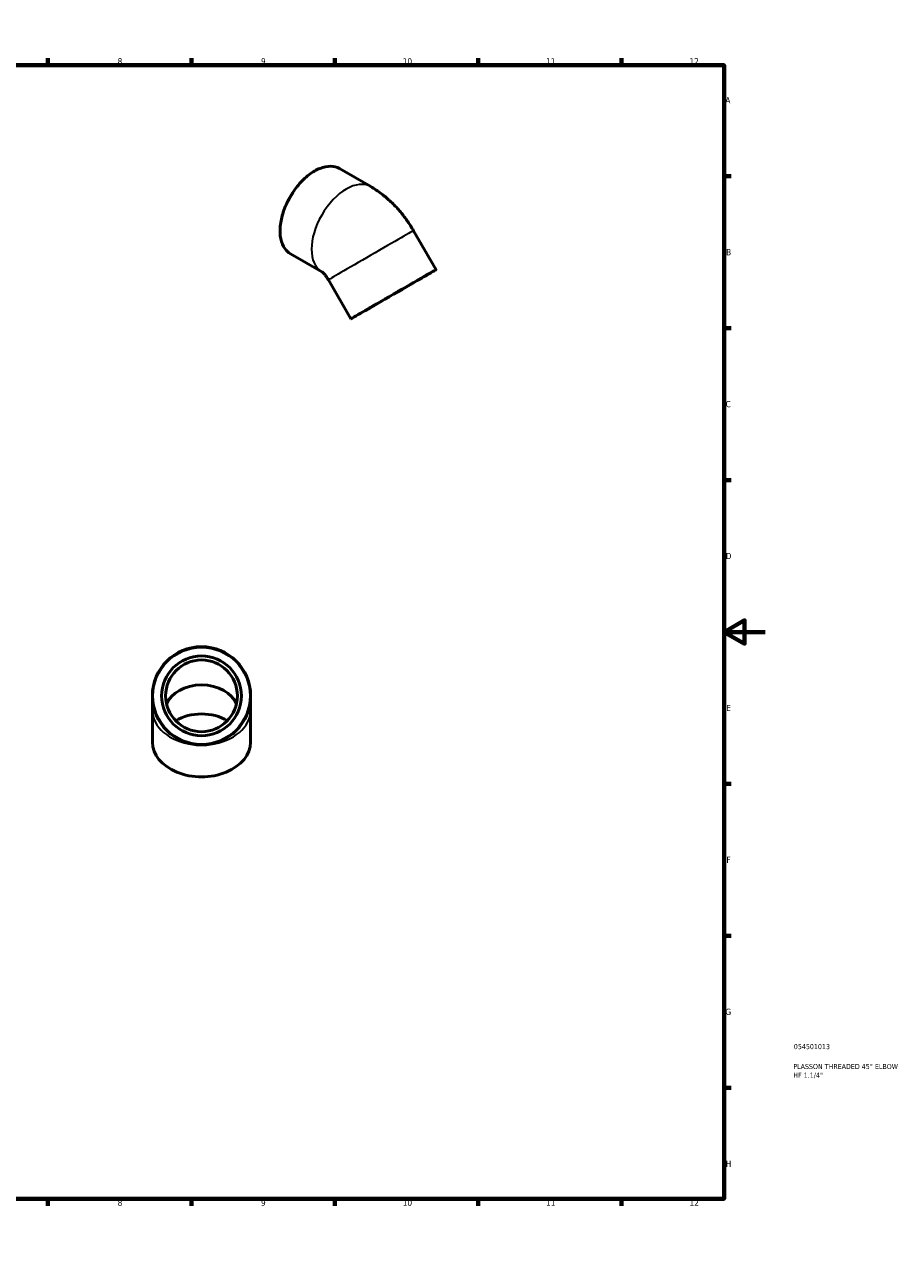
# Model space of a CAD drawing. Header units: millimetres. Extents: x 0 to 906, y 0 to 702.
# Tile 3 of 3: x 479 to 906, y 0 to 594. Entities that reach past the tile are written whole.
import ezdxf

# ---------------------------------------------------------------- set-up
doc = ezdxf.new("R2010")
doc.units = ezdxf.units.MM
for name, color, linetype, lineweight in [('Border (ANSI)', 7, 'Continuous', 70), ('Title (ISO)', 7, 'Continuous', 50), ('Visible (ANSI)', 7, 'Continuous', 50), ('Visible Narrow (ANSI)', 7, 'Continuous', 35)]:
    doc.layers.add(name, color=color, linetype=linetype, lineweight=lineweight)
doc.styles.add('Note Text (ANSI)', font='tahoma.ttf')
doc.styles.add('Note Text (ISO)', font='tahoma.ttf')

# ---------------------------------------------------------------- blocks, each defined once
blk = doc.blocks.new('Borders Default Border')
at = {"layer": 'Border (ANSI)'}
for p, q in [((70.08, 574), (70.08, 577.45)), ((140.17, 574), (140.17, 577.45)), ((210.25, 574), (210.25, 577.45)), ((280.33, 574), (280.33, 577.45)), ((350.42, 574), (350.42, 577.45)), ((490.58, 574), (490.58, 577.45)), ((560.67, 574), (560.67, 577.45)), ((630.75, 574), (630.75, 577.45)), ((700.83, 574), (700.83, 577.45)), ((770.92, 574), (770.92, 577.45)), ((20, 519.75), (16.55, 519.75)), ((821, 519.75), (824.45, 519.75)), ((20, 445.5), (16.55, 445.5)), ((821, 445.5), (824.45, 445.5)), ((20, 371.25), (16.55, 371.25)), ((821, 371.25), (824.45, 371.25)), ((20, 222.75), (16.55, 222.75)), ((821, 222.75), (824.45, 222.75)), ((20, 148.5), (16.55, 148.5)), ((821, 148.5), (824.45, 148.5)), ((20, 74.25), (16.55, 74.25)), ((821, 74.25), (824.45, 74.25)), ((70.08, 20), (70.08, 16.55)), ((140.17, 20), (140.17, 16.55)), ((210.25, 20), (210.25, 16.55)), ((280.33, 20), (280.33, 16.55)), ((350.42, 20), (350.42, 16.55)), ((490.58, 20), (490.58, 16.55)), ((560.67, 20), (560.67, 16.55)), ((630.75, 20), (630.75, 16.55)), ((700.83, 20), (700.83, 16.55)), ((770.92, 20), (770.92, 16.55))]:
    blk.add_line(p, q, dxfattribs=at)
at = {"layer": 'Border (ANSI)', "flags": 128}
for points in [[(420.5, 594), (420.5, 574), (414.73, 584), (426.27, 584), (420.5, 574)], [(20, 20), (20, 574), (821, 574), (821, 20), (20, 20)], [(0, 297), (20, 297), (10, 302.77), (10, 291.23), (20, 297)], [(841, 297), (821, 297), (831, 302.77), (831, 291.23), (821, 297)], [(420.5, 0), (420.5, 20), (414.73, 10), (426.27, 10), (420.5, 20)]]:
    blk.add_lwpolyline(points, dxfattribs=at)
at = {"layer": 'Border (ANSI)', "attachment_point": 7, "style": 'Note Text (ANSI)'}
for s, insert, char_height in [('1', (34.35, 574.4), 3.05), ('2', (104.2, 574.4), 3.05), ('3', (174.26, 574.34), 3.05), ('4', (244.23, 574.4), 3.05), ('5', (314.48, 574.34), 3.05), ('6', (384.49, 574.34), 3.05), ('7', (454.6, 574.4), 3.05), ('8', (524.63, 574.33), 3.05), ('9', (594.7, 574.34), 3.05), ('10', (663.96, 574.34), 3.048), ('11', (734.04, 574.4), 3.048), ('12', (804.13, 574.4), 3.048), ('A', (16.78, 555.35), 3.05), ('A', (821.63, 555.35), 3.05), ('B', (17.15, 481.1), 3.05), ('B', (821.99, 481.1), 3.05), ('C', (16.95, 406.8), 3.05), ('C', (821.8, 406.8), 3.05), ('D', (16.96, 332.6), 3.05), ('D', (821.81, 332.6), 3.05), ('E', (17.21, 258.35), 3.05), ('E', (822.05, 258.35), 3.05), ('F', (17.29, 184.1), 3.05), ('F', (822.14, 184.1), 3.05), ('G', (16.81, 109.79), 3.05), ('G', (821.66, 109.79), 3.05), ('H', (16.97, 35.6), 3.05), ('H', (821.81, 35.6), 3.05), ('1', (34.35, 16.55), 3.05), ('2', (104.2, 16.55), 3.05), ('3', (174.26, 16.49), 3.05), ('4', (244.23, 16.55), 3.05), ('5', (314.48, 16.49), 3.05), ('6', (384.49, 16.49), 3.05), ('7', (454.6, 16.55), 3.05), ('8', (524.63, 16.48), 3.05), ('9', (594.7, 16.49), 3.05), ('10', (663.96, 16.49), 3.048), ('11', (734.04, 16.55), 3.048), ('12', (804.13, 16.55), 3.048)]:
    blk.add_mtext(s, dxfattribs=dict(at, insert=insert, char_height=char_height))
blk = doc.blocks.new('Title Blocks ISO')
at = {"layer": 'Title (ISO)', "color": 232, "true_color": 0xca0064, "style": 'Note Text (ISO)'}
for tag, p in [('PART_NUMBER_001', (34.08, 73.13)), ('DESCRIPTION_001', (33.84, 63.4)), ('DESCRIPTION_002', (33.84, 59.12))]:
    blk.add_attdef(tag, p, '', height=2.5, dxfattribs=at)

msp = doc.modelspace()

# ---------------------------------------------------------------- linework, layer by layer
at = {"layer": 'Visible (ANSI)'}
for p, q in [((633.063, 523.457), (648.344, 514.657)), ((680.223, 474.074), (669.223, 493.127)), ((609.11, 481.861), (624.377, 473.069)), ((638.654, 450.074), (627.654, 469.127)), ((541.618, 265.804), (541.618, 258.732)), ((589.618, 258.732), (589.618, 265.804)), ((541.618, 243.176), (541.618, 258.732)), ((589.618, 243.176), (589.618, 258.732))]:
    msp.add_line(p, q, dxfattribs=at)
for radius in [24, 19.476, 17.528]:
    msp.add_circle((565.618, 265.804), radius, dxfattribs=at)
for major_axis in [(-20.785, -12), (-16.867, -9.738)]:
    msp.add_ellipse((659.439, 462.074), major_axis=major_axis, ratio=0.0015778, dxfattribs=at)
for centre, major_axis, start_param, end_param in [((565.618, 258.732), (17.528, 0), 0.2385665, 2.9030262), ((565.618, 243.176), (-19.476, 0), 4.0063709, 5.418407), ((565.618, 243.176), (-24, 0), 0, 3.1415927)]:
    msp.add_ellipse(centre, major_axis=major_axis, ratio=0.7071068, start_param=start_param, end_param=end_param, dxfattribs=at)
for points, knots in [([(633.063, 523.457), (631.781, 524.196), (630.299, 524.585), (627.076, 524.638), (625.329, 524.288), (621.737, 522.875), (619.89, 521.8), (616.3, 519.039), (614.558, 517.353), (611.356, 513.542), (609.896, 511.419), (607.402, 506.95), (606.368, 504.605), (604.83, 499.926), (604.327, 497.592), (603.905, 493.166), (603.988, 491.075), (604.742, 487.351), (605.412, 485.716), (607.109, 483.335), (608.04, 482.477), (609.11, 481.861)], [5.4997209, 5.4997209, 5.4997209, 5.4997209, 5.8097791, 5.8097791, 6.1265817, 6.1265817, 6.4488443, 6.4488443, 6.7715022, 6.7715022, 7.0936993, 7.0936993, 7.4157227, 7.4157227, 7.7379757, 7.7379757, 8.0606864, 8.0606864, 8.3826044, 8.3826044, 8.6413135, 8.6413135, 8.6413135, 8.6413135]), ([(648.344, 514.657), (650.184, 513.598), (651.912, 512.437), (655.183, 509.954), (656.726, 508.632), (659.648, 505.852), (661.026, 504.394), (663.631, 501.36), (664.856, 499.784), (667.155, 496.53), (668.228, 494.851), (669.223, 493.127)], [4.71238898, 4.71238898, 4.71238898, 4.71238898, 4.86946861, 4.86946861, 5.02654825, 5.02654825, 5.18362788, 5.18362788, 5.34070751, 5.34070751, 5.49778714, 5.49778714, 5.49778714, 5.49778714]), ([(624.372, 473.072), (624.372, 473.072), (624.425, 473.039), (624.63, 472.885), (624.803, 472.744), (625.219, 472.358), (625.463, 472.113), (625.99, 471.524), (626.275, 471.177), (626.854, 470.399), (627.148, 469.965), (627.503, 469.385), (627.579, 469.257), (627.654, 469.127)], [4.75060162, 4.75060162, 4.75060162, 4.75060162, 4.86442923, 4.86442923, 5.00683047, 5.00683047, 5.14982567, 5.14982567, 5.2985605, 5.2985605, 5.45405082, 5.45405082, 5.49778714, 5.49778714, 5.49778714, 5.49778714])]:
    msp.add_open_spline(points, degree=3, knots=knots, dxfattribs=at)
at = {"layer": 'Visible Narrow (ANSI)'}
msp.add_circle((565.618, 265.804), 23.61, dxfattribs=at)
for centre, major_axis, ratio, start_param, end_param in [((621.087, 502.659), (-11.977, -20.798), 0.5780931, 3.1415927, 6.2831853), ((636.368, 493.859), (11.977, 20.798), 0.5780931, 0, 3.1404052), ((648.439, 481.127), (-20.785, -12), 0.0015778, 3.1415927, 6.2831853), ((565.618, 258.732), (-24, 0), 0.7071068, 0.1570796, 2.984513)]:
    msp.add_ellipse(centre, major_axis=major_axis, ratio=ratio, start_param=start_param, end_param=end_param, dxfattribs=at)

# ---------------------------------------------------------------- block references
msp.add_blockref('Borders Default Border', (0, 0))
msp.add_blockref('Title Blocks ISO', (821, 20)).add_auto_attribs({'PART_NUMBER_001': '054501013', 'DESCRIPTION_001': 'PLASSON THREADED 45° ELBOW', 'DESCRIPTION_002': 'HF 1.1/4"'})

doc.saveas('drawing.dxf')
